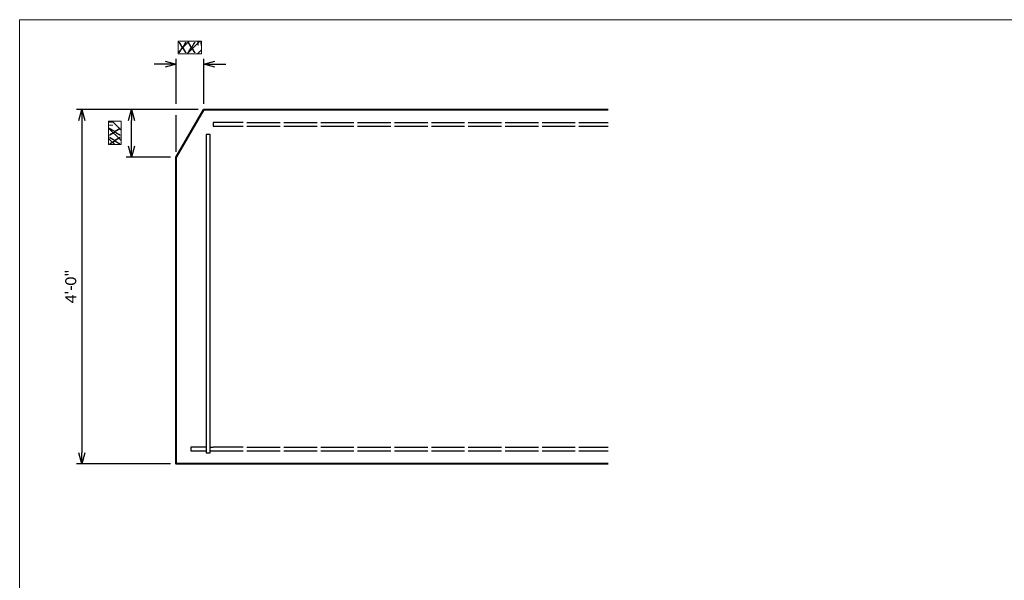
# Model space of a CAD drawing. Extents: x 23 to 1533, y 6 to 258.
# Tile 5 of 15: x 23 to 156, y 182 to 258. Entities that reach past the tile are written whole.
import ezdxf
from ezdxf.enums import TextEntityAlignment as Align

# ---------------------------------------------------------------- set-up
doc = ezdxf.new("R2010")
doc.units = 0
doc.header["$MEASUREMENT"] = 0
doc.layers.add('B_ANNO_DESIGN_NOTES', color=1, linetype='Continuous', lineweight=18, true_color=0xff0000)
for name, color, linetype, lineweight in [('B_ANNO_DIM', 7, 'Continuous', 18), ('B_CONC_GIRD', 50, 'Continuous', 40), ('B_REBAR', 5, 'Continuous', 25)]:
    doc.layers.add(name, color=color, linetype=linetype, lineweight=lineweight)
doc.layers.add('B_ANNO_NOPLOT', color=47, linetype='Continuous', lineweight=18, plot=False)
doc.styles.add('Annotative', font='calibri.ttf', dxfattribs={"height": 0.0625})
doc.styles.get("Standard").update_dxf_attribs({"font": 'calibri.ttf'})
doc.dimstyles.get("Standard").update_dxf_attribs({"dimtxt": 0.0625, "dimasz": 0.0625, "dimexe": 0.03125, "dimexo": 0.03125, "dimgap": 0.03125, "dimtad": 1, "dimdec": 3, "dimzin": 3, "dimdsep": 46, "dimlunit": 4, "dimtxsty": 'Standard', "dimblk": 'OPEN30', "dimcen": 0.03125, "dimaunit": 1, "dimadec": 0, "dimazin": 3, "dimtfac": 0.75, "dimtdec": 3, "dimtofl": 0, "dimtmove": 0, "dimatfit": 3, "dimldrblk": 'OPEN30', "dimfxl": 1, "dimtfill": 1, "dimfrac": 1, "dimtolj": 1, "dimtzin": 0, "dimarcsym": 0})

# ---------------------------------------------------------------- blocks, each defined once
blk = doc.blocks.new('_Open30')
at = {"color": 0, "linetype": 'ByBlock', "lineweight": -2}
for p, q in [((-1, 0.268), (0, 0)), ((0, 0), (-1, -0.268)), ((0, 0), (-1, 0))]:
    blk.add_line(p, q, dxfattribs=at)
blk = doc.blocks.new('*D119')
at = {"layer": 'B_ANNO_DIM', "color": 0, "lineweight": -2, "transparency": 16777216}
for p, q in [((20.46, 239.84), (7.69, 239.84)), ((8.44, 238.34), (8.44, 193.35)), ((20.46, 191.85), (7.69, 191.85))]:
    blk.add_line(p, q, dxfattribs=at)
at = {"layer": 'Defpoints', "color": 0, "transparency": 16777216}
for p in [(21.21, 239.84), (8.44, 191.85), (21.21, 191.85)]:
    blk.add_point(p, dxfattribs=at)
at = {"layer": 'B_ANNO_DIM', "color": 0, "lineweight": -2, "transparency": 16777216, "xscale": 1.5, "yscale": 1.5, "zscale": 1.5}
for p, rotation in [((8.44, 239.84), 90), ((8.44, 191.85), 270)]:
    blk.add_blockref('_Open30', p, dxfattribs=dict(at, rotation=rotation))
at = {"layer": 'B_ANNO_DIM', "color": 0, "transparency": 16777216, "insert": (6.93, 215.85), "char_height": 1.5, "attachment_point": 5, "rotation": 90, "bg_fill": 3, "box_fill_scale": 1.25, "bg_fill_color": 256, "bg_fill_true_color": 13158600, "bg_fill_transparency": 0}
blk.add_mtext('\\A1;4\'-0"', dxfattribs=at)
blk = doc.blocks.new('*D122')
at = {"layer": 'B_ANNO_DIM', "color": 0, "lineweight": -2, "transparency": 16777216}
for p, q in [((24.19, 239.84), (14.42, 239.84)), ((15.17, 234.87), (15.17, 238.34)), ((20.46, 233.37), (14.42, 233.37))]:
    blk.add_line(p, q, dxfattribs=at)
at = {"layer": 'Defpoints', "color": 0, "transparency": 16777216}
for p in [(15.17, 239.84), (24.94, 239.84), (21.21, 233.37)]:
    blk.add_point(p, dxfattribs=at)
at = {"layer": 'B_ANNO_DIM', "color": 0, "lineweight": -2, "transparency": 16777216, "xscale": 1.5, "yscale": 1.5, "zscale": 1.5}
for p, rotation in [((15.17, 239.84), 90), ((15.17, 233.37), 270)]:
    blk.add_blockref('_Open30', p, dxfattribs=dict(at, rotation=rotation))
blk = doc.blocks.new('*D120')
at = {"layer": 'B_ANNO_DIM', "color": 0, "lineweight": -2, "transparency": 16777216}
for p, q in [((19.71, 245.97), (18.21, 245.97)), ((21.21, 240.59), (21.21, 246.72)), ((24.94, 240.59), (24.94, 246.72)), ((26.44, 245.97), (27.94, 245.97)), ((21.21, 234.12), (21.21, 239.09))]:
    blk.add_line(p, q, dxfattribs=at)
at = {"layer": 'Defpoints', "color": 0, "transparency": 16777216}
for p in [(24.94, 245.97), (24.94, 239.84), (21.21, 233.37)]:
    blk.add_point(p, dxfattribs=at)
at = {"layer": 'B_ANNO_DIM', "color": 0, "lineweight": -2, "transparency": 16777216, "xscale": 1.5, "yscale": 1.5, "zscale": 1.5}
blk.add_blockref('_Open30', (21.21, 245.97), dxfattribs=at)
at = {"layer": 'B_ANNO_DIM', "color": 0, "lineweight": -2, "transparency": 16777216, "xscale": 1.5, "yscale": 1.5, "zscale": 1.5, "rotation": 180}
blk.add_blockref('_Open30', (24.94, 245.97), dxfattribs=at)
blk = doc.blocks.new('*U36')
at = {"layer": 'B_REBAR'}
for p, q in [((2.59, 0.25), (3.03, 0.25)), ((7.09, 0.25), (3.03, 0.25)), ((7.59, 0.25), (12.09, 0.25)), ((12.59, 0.25), (17.09, 0.25)), ((17.59, 0.25), (22.09, 0.25)), ((22.59, 0.25), (27.09, 0.25)), ((27.59, 0.25), (32.09, 0.25)), ((32.59, 0.25), (37.09, 0.25)), ((37.59, 0.25), (42.09, 0.25)), ((42.59, 0.25), (47.09, 0.25)), ((47.59, 0.25), (52.09, 0.25)), ((52.59, 0.25), (56.54, 0.25)), ((2.59, -0.25), (3.03, -0.25)), ((3.03, -0.25), (7.09, -0.25)), ((7.59, -0.25), (12.09, -0.25)), ((12.59, -0.25), (17.09, -0.25)), ((17.59, -0.25), (22.09, -0.25)), ((22.59, -0.25), (27.09, -0.25)), ((27.59, -0.25), (32.09, -0.25)), ((32.59, -0.25), (37.09, -0.25)), ((37.59, -0.25), (42.09, -0.25)), ((42.59, -0.25), (47.09, -0.25)), ((47.59, -0.25), (52.09, -0.25)), ((52.59, -0.25), (56.54, -0.25))]:
    blk.add_line(p, q, dxfattribs=at)
blk.add_lwpolyline([(2.09, 0.25), (0, 0.25), (0, -0.25), (2.09, -0.25)], dxfattribs=at)
blk = doc.blocks.new('*U19')
at = {"layer": 'B_REBAR'}
for p, q in [((7.09, 0.25), (3.03, 0.25)), ((3.03, 0.25), (3.03, -0.25)), ((7.59, 0.25), (12.09, 0.25)), ((12.59, 0.25), (17.09, 0.25)), ((17.59, 0.25), (22.09, 0.25)), ((22.59, 0.25), (27.09, 0.25)), ((27.59, 0.25), (32.09, 0.25)), ((32.59, 0.25), (37.09, 0.25)), ((37.59, 0.25), (42.09, 0.25)), ((42.59, 0.25), (47.09, 0.25)), ((47.59, 0.25), (52.09, 0.25)), ((52.59, 0.25), (56.54, 0.25)), ((3.03, -0.25), (7.09, -0.25)), ((7.59, -0.25), (12.09, -0.25)), ((12.59, -0.25), (17.09, -0.25)), ((17.59, -0.25), (22.09, -0.25)), ((22.59, -0.25), (27.09, -0.25)), ((27.59, -0.25), (32.09, -0.25)), ((32.59, -0.25), (37.09, -0.25)), ((37.59, -0.25), (42.09, -0.25)), ((42.59, -0.25), (47.09, -0.25)), ((47.59, -0.25), (52.09, -0.25)), ((52.59, -0.25), (56.54, -0.25))]:
    blk.add_line(p, q, dxfattribs=at)
blk = doc.blocks.new('*U21')
at = {"layer": 'B_REBAR'}
blk.add_line((-0.25, 1.89), (0.25, 1.89), dxfattribs=at)
blk.add_lwpolyline([(0.25, 1.89), (0.25, 45), (-0.25, 45), (-0.25, 1.89)], dxfattribs=at)
blk = doc.blocks.new('*U118')
at = {"layer": 'B_ANNO_DESIGN_NOTES'}
h = blk.add_hatch(dxfattribs=at)
h.set_pattern_fill('ANSI31', color=256, scale=8)
h.set_pattern_definition([(45, (12.6745, 229.333), (-0.707107, 0.707107), [])])
h.paths.add_polyline_path([(21.4802, 249.0781), (24.6639, 249.0781), (24.6639, 247.3688), (21.4802, 247.3688)])
at = {"layer": 'B_ANNO_DESIGN_NOTES', "elevation": 0.8422}
blk.add_lwpolyline([(21.4802, 249.0781), (24.6639, 249.0781), (24.6639, 247.3688), (21.4802, 247.3688)], close=True, dxfattribs=at)
at = {"layer": 'B_ANNO_NOPLOT', "flags": 128}
blk.add_lwpolyline([(0, 0), (0, 252), (323.9277, 252), (323.9277, 238.8552), (378, 238.8552), (378, 40.4996), (316.5708, 40.4996), (316.5708, 0)], close=True, dxfattribs=at)
for name, p in [('*U19', (23.208, 237.845, 0.8422)), ('*U36', (23.208, 193.845, 0.8422))]:
    blk.add_blockref(name, p)
at = {"rotation": 180}
blk.add_blockref('*U21', (25.547, 238.3449, 0.8422), dxfattribs=at)
at = {"layer": 'B_ANNO_DIM', "style": 'Annotative'}
blk.add_attdef('LHFH', text='', height=1.5, dxfattribs=at).set_placement((23.1418, 248.2234, 0.8422), align=Align.MIDDLE_CENTER)
at = {"layer": 'B_ANNO_DIM'}
dim = blk.add_linear_dim(base=(8.4444, 191.8451, 0.8422), p1=(21.208, 239.8449, 0.8422), p2=(21.208, 191.8451, 0.8422), angle=90, dimstyle='Standard', override={"dimscale": 24}, dxfattribs=at)
dim.commit()
dim.dimension.update_dxf_attribs({"geometry": '*D119', "text_midpoint": (8.4444, 215.845, 0.8422), "dimtype": 160})
at = {"layer": 'B_ANNO_DESIGN_NOTES'}
h = blk.add_hatch(dxfattribs=at)
h.set_pattern_fill('ANSI31', color=256, scale=8, angle=90)
h.set_pattern_definition([(135, (31.8035, 226.2813), (-0.707107, -0.707107), [])])
h.paths.add_polyline_path([(12.0584, 235.0869), (12.0584, 238.2706), (13.7677, 238.2706), (13.7677, 235.0869)])
blk.add_lwpolyline([(12.0584, 235.0869), (12.0584, 238.2706), (13.7677, 238.2706), (13.7677, 235.0869)], close=True, dxfattribs=at)
at = {"layer": 'B_CONC_GIRD', "elevation": 0.8422}
blk.add_lwpolyline([(79.7452, 191.8451), (21.208, 191.8451), (21.208, 233.373), (24.9406, 239.8449), (79.7452, 239.8449)], dxfattribs=at)
at = {"layer": 'B_ANNO_DIM', "style": 'Annotative'}
blk.add_attdef('LHFV', text='', height=1.5, rotation=90, dxfattribs=at).set_placement((12.913, 236.6788, 0.8422), align=Align.MIDDLE_CENTER)
at = {"layer": 'B_ANNO_DIM'}
dim = blk.add_linear_dim(base=(24.936, 245.9654, 0.8422), p1=(21.208, 233.373, 0.8422), p2=(24.936, 239.8449, 0.8422), text=' ', dimstyle='Standard', override={"dimscale": 24}, dxfattribs=at)
dim.commit()
dim.dimension.update_dxf_attribs({"geometry": '*D120', "text_midpoint": (23.072, 245.9654, 0.8422), "dimtype": 160})
dim = blk.add_linear_dim(base=(15.1711, 239.8449, 0.8422), p1=(21.208, 233.373, 0.8422), p2=(24.9406, 239.8449, 0.8422), angle=90, text=' ', dimstyle='Standard', override={"dimscale": 24}, dxfattribs=at)
dim.commit()
dim.dimension.update_dxf_attribs({"geometry": '*D122', "text_midpoint": (15.1711, 236.6089, 0.8422), "dimtype": 160})

msp = doc.modelspace()

# ---------------------------------------------------------------- block references
msp.add_blockref('*U118', (22.5, 6)).add_auto_attribs({'LHFV': 'XX"', 'LHFH': 'XX"'})

doc.saveas('drawing.dxf')
